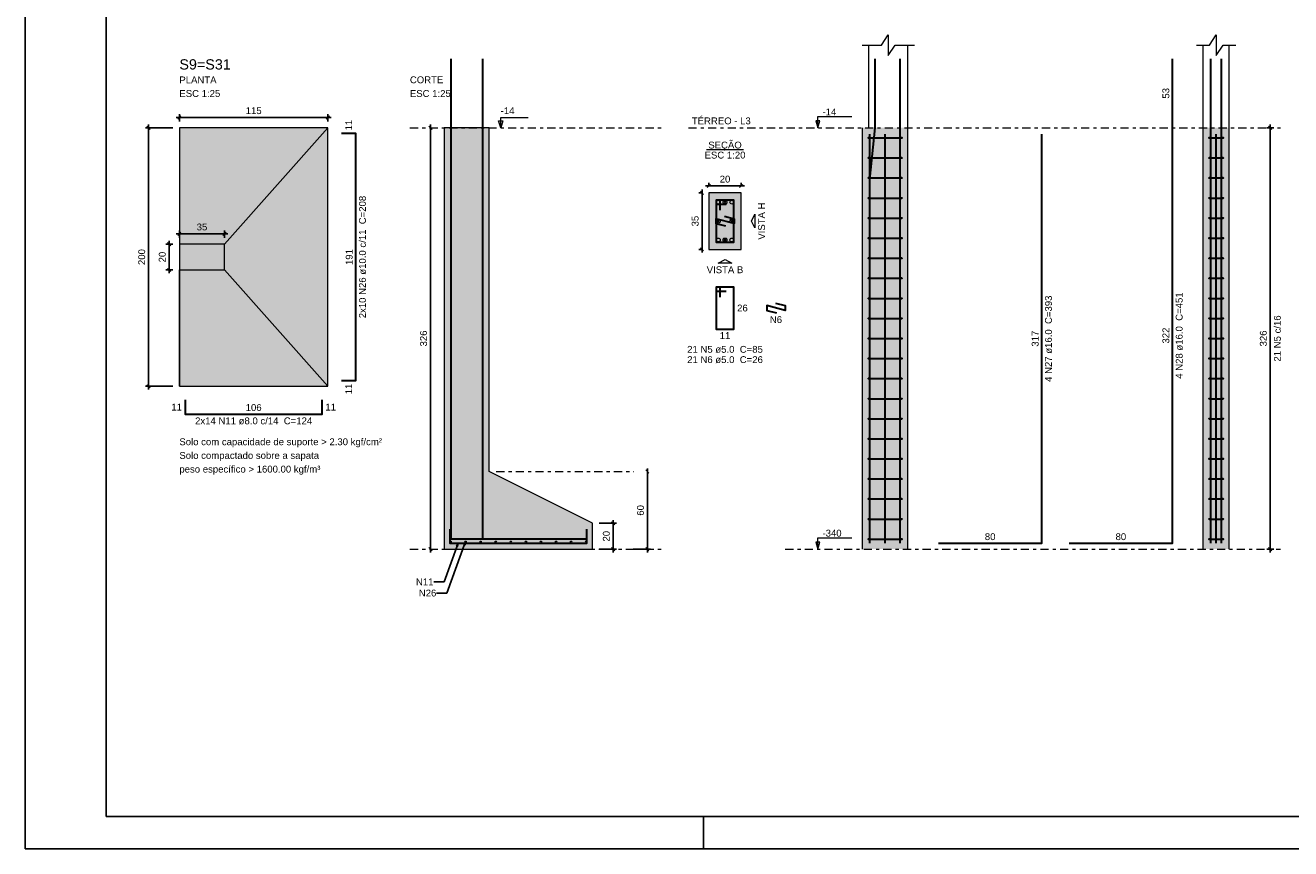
# Model space of a CAD drawing. Header units: millimetres. Extents: x 0 to 119, y 0 to 84.
# Tile 1 of 12: x 0 to 39, y 0 to 25. Entities that reach past the tile are written whole.
import ezdxf

# ---------------------------------------------------------------- set-up
doc = ezdxf.new("R2010")
doc.units = ezdxf.units.MM
doc.header["$MEASUREMENT"] = 0
doc.linetypes.add('DASHDOT', pattern=[2.54, 1.27, -0.635, 0, -0.635])
doc.linetypes.add('NULL', pattern=[0])
doc.layers.get('0').update_dxf_attribs({"lineweight": 18})
for name, color, linetype, lineweight in [('Descrição da armadura', 7, 'Continuous', 0), ('DT-Armadura', 2, 'Continuous', 30), ('DT-Barras na forma', 2, 'Continuous', 30), ('DT-Barras no corte', 5, 'Continuous', 5), ('DT-Barras rebatidas', 2, 'Continuous', 30), ('DT-Cotas', 9, 'Continuous', 5), ('DT-Estribos na forma', 2, 'Continuous', 30), ('DT-Forma', 5, 'Continuous', 5), ('DT-Hachura sapatas em corte', 43, 'Continuous', 5), ('DT-Hachura sapatas em planta', 43, 'Continuous', 5), ('DT-Hachura seção pilares', 254, 'Continuous', 5), ('DT-Hachura vista pilares', 254, 'Continuous', 5), ('DT-Pontilhado', 9, 'DASHDOT', 5), ('DT-Textos', 7, 'Continuous', 5), ('DT-Título', 3, 'Continuous', 20), ('Textos armaduras', 7, 'Continuous', 0)]:
    doc.layers.add(name, color=color, linetype=linetype, lineweight=lineweight)
doc.layers.add('SEDUC_MARF', color=1, linetype='Continuous')
doc.layers.add('SEDUC_MARGG', color=7, linetype='Continuous')
doc.styles.add('Arial', font='txt')
doc.dimstyles.get("Standard").update_dxf_attribs({"dimtxt": 0.18, "dimasz": 0.18, "dimexe": 0.18, "dimexo": 0.0625, "dimgap": 0.09, "dimtad": 0, "dimtih": 1, "dimtoh": 1, "dimdec": 4, "dimzin": 0, "dimdsep": 46, "dimtxsty": 'Standard', "dimcen": 0.09, "dimadec": 0, "dimazin": 0, "dimtfac": 1, "dimtdec": 4, "dimtofl": 0, "dimtmove": 0, "dimatfit": 3, "dimfxl": 1, "dimtolj": 1, "dimtzin": 0, "dimarcsym": 0})
doc.dimstyles.new('UM_20.000000', dxfattribs={"dimtxt": 0.18, "dimasz": 0.1, "dimexe": 0.1, "dimexo": 0.2, "dimgap": 0, "dimtad": 1, "dimtih": 1, "dimtoh": 1, "dimdec": 1, "dimlfac": 20, "dimzin": 0, "dimdsep": 46, "dimtxsty": 'Standard', "dimcen": 0.09, "dimdle": 0.1, "dimadec": 1, "dimazin": 2, "dimtfac": 1, "dimtdec": 4, "dimtofl": 0, "dimtmove": 0, "dimatfit": 3, "dimfxl": 1, "dimtolj": 1, "dimarcsym": 0})
doc.dimstyles.new('UM_25.000000', dxfattribs={"dimtxt": 0.18, "dimasz": 0.1, "dimexe": 0.1, "dimexo": 0.2, "dimgap": 0, "dimtad": 1, "dimtih": 1, "dimtoh": 1, "dimdec": 1, "dimlfac": 25, "dimzin": 0, "dimdsep": 46, "dimtxsty": 'Standard', "dimcen": 0.09, "dimdle": 0.1, "dimadec": 1, "dimazin": 2, "dimtfac": 1, "dimtdec": 4, "dimtofl": 0, "dimtmove": 0, "dimatfit": 3, "dimfxl": 1, "dimtolj": 1, "dimarcsym": 0})

# ---------------------------------------------------------------- blocks, each defined once
blk = doc.blocks.new('_Oblique')
at = {"color": 0, "linetype": 'ByBlock', "lineweight": -2}
blk.add_line((-0.5, -0.5), (0.5, 0.5), dxfattribs=at)
blk = doc.blocks.new('*D88')
at = {"layer": 'Defpoints', "color": 0}
for p in [(21.166567, 20.298611), (20.954767, 18.548611), (21.166567, 18.548611)]:
    blk.add_point(p, dxfattribs=at)
at = {"layer": 'DT-Cotas', "color": 0, "lineweight": -2}
for p, q in [((20.954767, 20.398611), (20.954767, 18.448611)), ((20.966567, 20.298611), (20.854767, 20.298611)), ((20.966567, 18.548611), (20.854767, 18.548611))]:
    blk.add_line(p, q, dxfattribs=at)
at = {"layer": 'DT-Cotas', "color": 0, "lineweight": -2, "xscale": 0.1, "yscale": 0.1, "zscale": 0.1}
for p, rotation in [((20.954767, 20.298611), 90), ((20.954767, 18.548611), 270)]:
    blk.add_blockref('_Oblique', p, dxfattribs=dict(at, rotation=rotation))
at = {"layer": 'DT-Cotas', "color": 7, "insert": (20.742967, 19.423611), "char_height": 0.2118, "attachment_point": 5, "rotation": 90, "style": 'Arial'}
blk.add_mtext('\\A1;35', dxfattribs=at)
blk = doc.blocks.new('*D89')
at = {"layer": 'Defpoints', "color": 0}
for p in [(22.166567, 20.510411), (21.166567, 20.298611), (22.166567, 20.298611)]:
    blk.add_point(p, dxfattribs=at)
at = {"layer": 'DT-Cotas', "color": 0, "lineweight": -2}
for p, q in [((21.066567, 20.510411), (22.266567, 20.510411)), ((21.166567, 20.498611), (21.166567, 20.610411)), ((22.166567, 20.498611), (22.166567, 20.610411))]:
    blk.add_line(p, q, dxfattribs=at)
at = {"layer": 'DT-Cotas', "color": 0, "lineweight": -2, "xscale": 0.1, "yscale": 0.1, "zscale": 0.1, "rotation": 180}
blk.add_blockref('_Oblique', (21.166567, 20.510411), dxfattribs=at)
at = {"layer": 'DT-Cotas', "color": 0, "lineweight": -2, "xscale": 0.1, "yscale": 0.1, "zscale": 0.1}
blk.add_blockref('_Oblique', (22.166567, 20.510411), dxfattribs=at)
at = {"layer": 'DT-Cotas', "color": 7, "insert": (21.666567, 20.722211), "char_height": 0.2118, "attachment_point": 5, "rotation": 0.0057296, "style": 'Arial'}
blk.add_mtext('\\A1;20', dxfattribs=at)
blk = doc.blocks.new('*D90')
at = {"layer": 'Defpoints', "color": 0}
for p in [(38.547778, 22.310711), (38.865478, 22.310711), (38.865478, 9.270711)]:
    blk.add_point(p, dxfattribs=at)
at = {"layer": 'DT-Cotas', "color": 0, "lineweight": -2}
for p, q in [((38.547778, 9.170711), (38.547778, 22.410711)), ((38.665478, 22.310711), (38.447778, 22.310711)), ((38.665478, 9.270711), (38.447778, 9.270711))]:
    blk.add_line(p, q, dxfattribs=at)
at = {"layer": 'DT-Cotas', "color": 0, "lineweight": -2, "xscale": 0.1, "yscale": 0.1, "zscale": 0.1}
for p, rotation in [((38.547778, 22.310711), 90), ((38.547778, 9.270711), 270)]:
    blk.add_blockref('_Oblique', p, dxfattribs=dict(at, rotation=rotation))
at = {"layer": 'DT-Cotas', "color": 7, "insert": (38.335978, 15.790711), "char_height": 0.2118, "attachment_point": 5, "rotation": 90, "style": 'Arial'}
blk.add_mtext('\\A1;326', dxfattribs=at)
blk = doc.blocks.new('*D91')
at = {"layer": 'Defpoints', "color": 0}
for p in [(38.547778, 22.310711), (38.865478, 22.310711), (38.865478, 9.270711)]:
    blk.add_point(p, dxfattribs=at)
at = {"layer": 'DT-Cotas', "color": 0, "lineweight": -2}
for p, q in [((38.547778, 9.170711), (38.547778, 22.410711)), ((38.665478, 22.310711), (38.447778, 22.310711)), ((38.665478, 9.270711), (38.447778, 9.270711))]:
    blk.add_line(p, q, dxfattribs=at)
at = {"layer": 'DT-Cotas', "color": 0, "lineweight": -2, "xscale": 0.1, "yscale": 0.1, "zscale": 0.1}
for p, rotation in [((38.547778, 22.310711), 90), ((38.547778, 9.270711), 270)]:
    blk.add_blockref('_Oblique', p, dxfattribs=dict(at, rotation=rotation))
blk = doc.blocks.new('*D95')
at = {"layer": 'Defpoints', "color": 0}
for p in [(4.7708, 22.310711), (3.8177, 14.310711), (4.7708, 14.310711)]:
    blk.add_point(p, dxfattribs=at)
at = {"layer": 'DT-Cotas', "color": 0, "lineweight": -2}
for p, q in [((3.8177, 22.410711), (3.8177, 14.210711)), ((4.5708, 22.310711), (3.7177, 22.310711)), ((4.5708, 14.310711), (3.7177, 14.310711))]:
    blk.add_line(p, q, dxfattribs=at)
at = {"layer": 'DT-Cotas', "color": 0, "lineweight": -2, "xscale": 0.1, "yscale": 0.1, "zscale": 0.1}
for p, rotation in [((3.8177, 22.310711), 90), ((3.8177, 14.310711), 270)]:
    blk.add_blockref('_Oblique', p, dxfattribs=dict(at, rotation=rotation))
at = {"layer": 'DT-Cotas', "color": 7, "insert": (3.6059, 18.310711), "char_height": 0.2118, "attachment_point": 5, "rotation": 90, "style": 'Arial'}
blk.add_mtext('\\A1;200', dxfattribs=at)
blk = doc.blocks.new('*D96')
at = {"layer": 'Defpoints', "color": 0}
for p in [(9.3708, 22.628411), (4.7708, 22.310711), (9.3708, 22.310711)]:
    blk.add_point(p, dxfattribs=at)
at = {"layer": 'DT-Cotas', "color": 0, "lineweight": -2}
for p, q in [((4.7708, 22.510711), (4.7708, 22.728411)), ((9.3708, 22.510711), (9.3708, 22.728411)), ((4.6708, 22.628411), (9.4708, 22.628411))]:
    blk.add_line(p, q, dxfattribs=at)
at = {"layer": 'DT-Cotas', "color": 0, "lineweight": -2, "xscale": 0.1, "yscale": 0.1, "zscale": 0.1, "rotation": 180}
blk.add_blockref('_Oblique', (4.7708, 22.628411), dxfattribs=at)
at = {"layer": 'DT-Cotas', "color": 0, "lineweight": -2, "xscale": 0.1, "yscale": 0.1, "zscale": 0.1}
blk.add_blockref('_Oblique', (9.3708, 22.628411), dxfattribs=at)
at = {"layer": 'DT-Cotas', "color": 7, "insert": (7.0708, 22.840211), "char_height": 0.2118, "attachment_point": 5, "style": 'Arial'}
blk.add_mtext('\\A1;115', dxfattribs=at)
blk = doc.blocks.new('*D97')
at = {"layer": 'Defpoints', "color": 0}
for p in [(4.7708, 18.710711), (4.4531, 17.910711), (4.7708, 17.910711)]:
    blk.add_point(p, dxfattribs=at)
at = {"layer": 'DT-Cotas', "color": 0, "lineweight": -2}
for p, q in [((4.4531, 18.810711), (4.4531, 17.810711)), ((4.5708, 18.710711), (4.3531, 18.710711)), ((4.5708, 17.910711), (4.3531, 17.910711))]:
    blk.add_line(p, q, dxfattribs=at)
at = {"layer": 'DT-Cotas', "color": 0, "lineweight": -2, "xscale": 0.1, "yscale": 0.1, "zscale": 0.1}
for p, rotation in [((4.4531, 18.710711), 90), ((4.4531, 17.910711), 270)]:
    blk.add_blockref('_Oblique', p, dxfattribs=dict(at, rotation=rotation))
at = {"layer": 'DT-Cotas', "color": 7, "insert": (4.2413, 18.310711), "char_height": 0.2118, "attachment_point": 5, "rotation": 90, "style": 'Arial'}
blk.add_mtext('\\A1;20', dxfattribs=at)
blk = doc.blocks.new('*D98')
at = {"layer": 'Defpoints', "color": 0}
for p in [(6.1708, 19.028411), (4.7708, 18.710711), (6.1708, 18.710711)]:
    blk.add_point(p, dxfattribs=at)
at = {"layer": 'DT-Cotas', "color": 0, "lineweight": -2}
for p, q in [((4.6708, 19.028411), (6.2708, 19.028411)), ((4.7708, 18.910711), (4.7708, 19.128411)), ((6.1708, 18.910711), (6.1708, 19.128411))]:
    blk.add_line(p, q, dxfattribs=at)
at = {"layer": 'DT-Cotas', "color": 0, "lineweight": -2, "xscale": 0.1, "yscale": 0.1, "zscale": 0.1, "rotation": 180}
blk.add_blockref('_Oblique', (4.7708, 19.028411), dxfattribs=at)
at = {"layer": 'DT-Cotas', "color": 0, "lineweight": -2, "xscale": 0.1, "yscale": 0.1, "zscale": 0.1}
blk.add_blockref('_Oblique', (6.1708, 19.028411), dxfattribs=at)
at = {"layer": 'DT-Cotas', "color": 7, "insert": (5.4708, 19.240211), "char_height": 0.2118, "attachment_point": 5, "style": 'Arial'}
blk.add_mtext('\\A1;35', dxfattribs=at)
blk = doc.blocks.new('*D99')
at = {"layer": 'Defpoints', "color": 0}
for p in [(12.54408, 22.310711), (12.54408, 9.270711), (12.54408, 9.270711)]:
    blk.add_point(p, dxfattribs=at)
at = {"layer": 'DT-Cotas', "color": 0, "lineweight": -2}
blk.add_line((12.54408, 22.410711), (12.54408, 9.170711), dxfattribs=at)
at = {"layer": 'DT-Cotas', "color": 0, "lineweight": -2, "xscale": 0.1, "yscale": 0.1, "zscale": 0.1}
for p, rotation in [((12.54408, 22.310711), 90), ((12.54408, 9.270711), 270)]:
    blk.add_blockref('_Oblique', p, dxfattribs=dict(at, rotation=rotation))
at = {"layer": 'DT-Cotas', "color": 7, "insert": (12.33228, 15.790711), "char_height": 0.2118, "attachment_point": 5, "rotation": 90, "style": 'Arial'}
blk.add_mtext('\\A1;326', dxfattribs=at)
blk = doc.blocks.new('*D100')
at = {"layer": 'Defpoints', "color": 0}
for p in [(17.56768, 10.070711), (17.56768, 9.270711), (18.20308, 9.270711)]:
    blk.add_point(p, dxfattribs=at)
at = {"layer": 'DT-Cotas', "color": 0, "lineweight": -2}
for p, q in [((17.76768, 10.070711), (18.30308, 10.070711)), ((18.20308, 10.170711), (18.20308, 9.170711)), ((17.76768, 9.270711), (18.30308, 9.270711))]:
    blk.add_line(p, q, dxfattribs=at)
at = {"layer": 'DT-Cotas', "color": 0, "lineweight": -2, "xscale": 0.1, "yscale": 0.1, "zscale": 0.1}
for p, rotation in [((18.20308, 10.070711), 90), ((18.20308, 9.270711), 270)]:
    blk.add_blockref('_Oblique', p, dxfattribs=dict(at, rotation=rotation))
at = {"layer": 'DT-Cotas', "color": 7, "insert": (17.99128, 9.670711), "char_height": 0.2118, "attachment_point": 5, "rotation": 90, "style": 'Arial'}
blk.add_mtext('\\A1;20', dxfattribs=at)
blk = doc.blocks.new('*D101')
at = {"layer": 'Defpoints', "color": 0}
for p in [(19.26208, 11.670711), (18.62668, 9.270711), (19.26208, 9.270711)]:
    blk.add_point(p, dxfattribs=at)
at = {"layer": 'DT-Cotas', "color": 0, "lineweight": -2}
for p, q in [((19.26208, 11.770711), (19.26208, 9.170711)), ((18.82668, 9.270711), (19.36208, 9.270711))]:
    blk.add_line(p, q, dxfattribs=at)
at = {"layer": 'DT-Cotas', "color": 0, "lineweight": -2, "xscale": 0.1, "yscale": 0.1, "zscale": 0.1}
for p, rotation in [((19.26208, 11.670711), 90.0000000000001), ((19.26208, 9.270711), 270.0000000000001)]:
    blk.add_blockref('_Oblique', p, dxfattribs=dict(at, rotation=rotation))
at = {"layer": 'DT-Cotas', "color": 7, "insert": (19.05028, 10.470711), "char_height": 0.2118, "attachment_point": 5, "rotation": 90, "style": 'Arial'}
blk.add_mtext('\\A1;60', dxfattribs=at)

msp = doc.modelspace()

# ---------------------------------------------------------------- hatches: boundary and pattern name
at = {"layer": 'DT-Hachura sapatas em corte', "linetype": 'Continuous'}
msp.add_hatch(color=43, dxfattribs=at).paths.add_polyline_path([(12.9677, 11.6707), (12.9677, 11.6707), (12.9677, 10.0707), (12.9677, 9.2707), (17.5677, 9.2707), (17.5677, 10.0707), (14.3677, 11.6707), (14.3677, 11.6707), (14.3677, 22.3107), (12.9677, 22.3107), (12.9677, 11.6707)])
at = {"layer": 'DT-Hachura sapatas em planta', "linetype": 'Continuous'}
msp.add_hatch(color=43, dxfattribs=at).paths.add_polyline_path([(4.7708, 14.3107), (9.3708, 14.3107), (9.3708, 22.3107), (4.7708, 22.3107), (4.7708, 14.3107)])
at = {"layer": 'DT-Hachura seção pilares', "linetype": 'Continuous'}
msp.add_hatch(color=254, dxfattribs=at).paths.add_polyline_path([(21.1666, 18.5486), (21.1666, 18.5486), (22.1666, 18.5486), (22.1666, 20.2986), (21.1666, 20.2986), (21.1666, 18.5486)])
at = {"layer": 'DT-Hachura vista pilares', "linetype": 'Continuous'}
for points in [[(25.9236, 9.2707), (25.9236, 22.3107), (27.3236, 22.3107), (27.3236, 9.2707), (25.9236, 9.2707)], [(36.477, 9.2707), (36.477, 22.3107), (37.277, 22.3107), (37.277, 9.2707), (36.477, 9.2707)]]:
    msp.add_hatch(color=254, dxfattribs=at).paths.add_polyline_path(points)

# ---------------------------------------------------------------- linework, layer by layer
at = {"layer": 'DT-Armadura'}
for points in [[(13.1777, 24.4456), (13.1777, 9.5857), (16.3777, 9.5857)], [(14.1577, 24.4456), (14.1577, 9.5857), (17.3577, 9.5857)], [(9.7944, 14.4907), (10.2344, 14.4907), (10.2344, 22.1307), (9.7944, 22.1307)], [(4.9508, 13.8871), (4.9508, 13.4471), (9.1908, 13.4471), (9.1908, 13.8871)], [(13.1477, 9.8907), (13.1477, 9.4507), (17.3877, 9.4507), (17.3877, 9.8907)]]:
    msp.add_lwpolyline(points, dxfattribs=at)
at = {"layer": 'DT-Barras na forma'}
for points in [[(26.1556, 9.4507), (26.1556, 20.7107), (26.3156, 22.3107), (26.3156, 24.4456)], [(27.0916, 9.4507), (27.0916, 22.3107), (27.0916, 24.4456)], [(36.709, 9.4507), (36.709, 20.7107), (36.709, 22.3107), (36.709, 24.4456)], [(37.045, 9.4507), (37.045, 20.7107), (37.045, 22.3107), (37.045, 24.4456)], [(26.1556, 9.4507), (26.1556, 22.1147)], [(26.6236, 9.4507), (26.6236, 22.1147)], [(36.877, 9.4507), (36.877, 22.1147)], [(21.5166, 19.7611), (21.5166, 20.0736), (21.3916, 20.0736), (21.3916, 18.7736), (21.9416, 18.7736), (21.9416, 20.0736), (21.3916, 20.0736), (21.3916, 19.9486), (21.7041, 19.9486)], [(21.6488, 19.5742), (21.9516, 19.4966), (21.9516, 19.3506), (21.3816, 19.4966), (21.3816, 19.3506), (21.6843, 19.2731)]]:
    msp.add_lwpolyline(points, dxfattribs=at)
at = {"layer": 'DT-Barras no corte'}
for p, q in [((21.6066, 19.9486), (21.7266, 20.0686)), ((21.6066, 20.0686), (21.7266, 19.9486)), ((21.3966, 19.3636), (21.5166, 19.4836)), ((21.3966, 19.4836), (21.5166, 19.3636)), ((21.8166, 19.3636), (21.9366, 19.4836)), ((21.8166, 19.4836), (21.9366, 19.3636)), ((21.6066, 18.7786), (21.7266, 18.8986)), ((21.6066, 18.8986), (21.7266, 18.7786))]:
    msp.add_line(p, q, dxfattribs=at)
for centre, radius in [((21.4566, 20.0086), 0.06), ((21.6666, 20.0086), 0.06), ((21.8766, 20.0086), 0.06), ((21.4566, 19.4236), 0.06), ((21.8766, 19.4236), 0.06), ((21.4566, 18.8386), 0.06), ((21.6666, 18.8386), 0.06), ((21.8766, 18.8386), 0.06), ((13.1677, 9.5027), 0.02), ((13.6343, 9.5027), 0.02), ((14.101, 9.5027), 0.02), ((14.5677, 9.5027), 0.02), ((15.0343, 9.5027), 0.02), ((15.501, 9.5027), 0.02), ((15.9677, 9.5027), 0.02), ((16.4343, 9.5027), 0.02), ((16.901, 9.5027), 0.02), ((17.3677, 9.5027), 0.02)]:
    msp.add_circle(centre, radius, dxfattribs=at)
at = {"layer": 'DT-Barras rebatidas'}
for points in [[(32.3239, 9.4507), (35.5239, 9.4507), (35.5239, 22.3107), (35.5239, 24.4456)], [(28.2767, 9.4507), (31.4767, 9.4507), (31.4767, 22.1147)], [(21.5166, 17.0712), (21.5166, 17.3837), (21.3916, 17.3837), (21.3916, 16.0837), (21.9416, 16.0837), (21.9416, 17.3837), (21.3916, 17.3837), (21.3916, 17.2587), (21.7041, 17.2587)], [(23.2264, 16.8843), (23.5291, 16.8067), (23.5291, 16.6607), (22.9591, 16.8067), (22.9591, 16.6607), (23.2618, 16.5832)]]:
    msp.add_lwpolyline(points, dxfattribs=at)
at = {"layer": 'DT-Estribos na forma'}
for p, q in [((26.1136, 22.0002), (27.1336, 22.0002)), ((36.667, 22.0002), (37.087, 22.0002)), ((26.1136, 21.3793), (27.1336, 21.3793)), ((36.667, 21.3793), (37.087, 21.3793)), ((26.1136, 20.7583), (27.1336, 20.7583)), ((36.667, 20.7583), (37.087, 20.7583)), ((26.1136, 20.1374), (27.1336, 20.1374)), ((36.667, 20.1374), (37.087, 20.1374)), ((26.1136, 19.5164), (27.1336, 19.5164)), ((36.667, 19.5164), (37.087, 19.5164)), ((26.1136, 18.8955), (27.1336, 18.8955)), ((36.667, 18.8955), (37.087, 18.8955)), ((26.1136, 18.2745), (27.1336, 18.2745)), ((36.667, 18.2745), (37.087, 18.2745)), ((26.1136, 17.6536), (27.1336, 17.6536)), ((36.667, 17.6536), (37.087, 17.6536)), ((26.1136, 17.0326), (27.1336, 17.0326)), ((36.667, 17.0326), (37.087, 17.0326)), ((26.1136, 16.4117), (27.1336, 16.4117)), ((36.667, 16.4117), (37.087, 16.4117)), ((26.1136, 15.7907), (27.1336, 15.7907)), ((36.667, 15.7907), (37.087, 15.7907)), ((26.1136, 15.1698), (27.1336, 15.1698)), ((36.667, 15.1698), (37.087, 15.1698)), ((26.1136, 14.5488), (27.1336, 14.5488)), ((36.667, 14.5488), (37.087, 14.5488)), ((26.1136, 13.9279), (27.1336, 13.9279)), ((36.667, 13.9279), (37.087, 13.9279)), ((26.1136, 13.3069), (27.1336, 13.3069)), ((36.667, 13.3069), (37.087, 13.3069)), ((26.1136, 12.6859), (27.1336, 12.6859)), ((36.667, 12.6859), (37.087, 12.6859)), ((26.1136, 12.065), (27.1336, 12.065)), ((36.667, 12.065), (37.087, 12.065)), ((26.1136, 11.444), (27.1336, 11.444)), ((36.667, 11.444), (37.087, 11.444)), ((26.1136, 10.8231), (27.1336, 10.8231)), ((36.667, 10.8231), (37.087, 10.8231)), ((26.1136, 10.2021), (27.1336, 10.2021)), ((36.667, 10.2021), (37.087, 10.2021)), ((26.1136, 9.5812), (27.1336, 9.5812)), ((36.667, 9.5812), (37.087, 9.5812))]:
    msp.add_line(p, q, dxfattribs=at)
for centre in [(26.1136, 22.0002), (27.1336, 22.0002), (36.667, 22.0002), (37.087, 22.0002), (26.1136, 21.3793), (27.1336, 21.3793), (36.667, 21.3793), (37.087, 21.3793), (26.1136, 20.7583), (27.1336, 20.7583), (36.667, 20.7583), (37.087, 20.7583), (26.1136, 20.1374), (27.1336, 20.1374), (36.667, 20.1374), (37.087, 20.1374), (26.1136, 19.5164), (27.1336, 19.5164), (36.667, 19.5164), (37.087, 19.5164), (26.1136, 18.8955), (27.1336, 18.8955), (36.667, 18.8955), (37.087, 18.8955), (26.1136, 18.2745), (27.1336, 18.2745), (36.667, 18.2745), (37.087, 18.2745), (26.1136, 17.6536), (27.1336, 17.6536), (36.667, 17.6536), (37.087, 17.6536), (26.1136, 17.0326), (27.1336, 17.0326), (36.667, 17.0326), (37.087, 17.0326), (26.1136, 16.4117), (27.1336, 16.4117), (36.667, 16.4117), (37.087, 16.4117), (26.1136, 15.7907), (27.1336, 15.7907), (36.667, 15.7907), (37.087, 15.7907), (26.1136, 15.1698), (27.1336, 15.1698), (36.667, 15.1698), (37.087, 15.1698), (26.1136, 14.5488), (27.1336, 14.5488), (36.667, 14.5488), (37.087, 14.5488), (26.1136, 13.9279), (27.1336, 13.9279), (36.667, 13.9279), (37.087, 13.9279), (26.1136, 13.3069), (27.1336, 13.3069), (36.667, 13.3069), (37.087, 13.3069), (26.1136, 12.6859), (27.1336, 12.6859), (36.667, 12.6859), (37.087, 12.6859), (26.1136, 12.065), (27.1336, 12.065), (36.667, 12.065), (37.087, 12.065), (26.1136, 11.444), (27.1336, 11.444), (36.667, 11.444), (37.087, 11.444), (26.1136, 10.8231), (27.1336, 10.8231), (36.667, 10.8231), (37.087, 10.8231), (26.1136, 10.2021), (27.1336, 10.2021), (36.667, 10.2021), (37.087, 10.2021), (26.1136, 9.5812), (27.1336, 9.5812), (36.667, 9.5812), (37.087, 9.5812)]:
    msp.add_circle(centre, 0.01, dxfattribs=at)
at = {"layer": 'DT-Forma'}
for p, q in [((26.1236, 22.3107), (26.1236, 24.8692)), ((27.3236, 22.3107), (27.3236, 24.8692)), ((36.477, 22.3107), (36.477, 24.8692)), ((37.277, 22.3107), (37.277, 24.8692)), ((4.7708, 22.3107), (4.7708, 18.7107)), ((9.3708, 22.3107), (6.1708, 18.7107)), ((25.9236, 9.2707), (25.9236, 22.3107)), ((27.3236, 9.2707), (27.3236, 22.3107)), ((36.477, 9.2707), (36.477, 22.3107)), ((37.277, 9.2707), (37.277, 22.3107)), ((4.7708, 14.3107), (4.7708, 17.9107)), ((4.7708, 14.3107), (4.7708, 17.9107)), ((9.3708, 14.3107), (6.1708, 17.9107))]:
    msp.add_line(p, q, dxfattribs=at)
for points in [[(25.9118, 24.8692), (26.5118, 24.8692), (26.7236, 25.1869), (26.7236, 24.5515), (26.9354, 24.8692), (27.5354, 24.8692)], [(36.2652, 24.8692), (36.6652, 24.8692), (36.877, 25.1869), (36.877, 24.5515), (37.0888, 24.8692), (37.4888, 24.8692)]]:
    msp.add_lwpolyline(points, dxfattribs=at)
for points in [[(4.7708, 14.3107), (9.3708, 14.3107), (9.3708, 22.3107), (4.7708, 22.3107), (4.7708, 14.3107)], [(12.9677, 11.6707), (12.9677, 11.6707), (12.9677, 10.0707), (12.9677, 9.2707), (17.5677, 9.2707), (17.5677, 10.0707), (14.3677, 11.6707), (14.3677, 11.6707), (14.3677, 22.3107), (12.9677, 22.3107), (12.9677, 11.6707)], [(21.1666, 18.5486), (22.1666, 18.5486), (22.1666, 20.2986), (21.1666, 20.2986), (21.1666, 18.5486)], [(4.7708, 17.9107), (6.1708, 17.9107), (6.1708, 18.7107), (4.7708, 18.7107), (4.7708, 17.9107)]]:
    msp.add_lwpolyline(points, close=True, dxfattribs=at)
at = {"layer": 'DT-Pontilhado', "ltscale": 0.2}
for p, q in [((11.9087, 22.3107), (19.6857, 22.3107)), ((20.5329, 22.3107), (38.8655, 22.3107)), ((14.5795, 11.6707), (18.8385, 11.6707)), ((11.9087, 9.2707), (19.6857, 9.2707)), ((23.5291, 9.2707), (38.8655, 9.2707))]:
    msp.add_line(p, q, dxfattribs=at)
at = {"layer": 'DT-Textos'}
msp.add_line((21.0944, 21.6435), (22.2388, 21.6435), dxfattribs=at)
for points in [[(14.7913, 22.5225), (14.7207, 22.3107), (14.6501, 22.5225), (14.7913, 22.5225)], [(22.5902, 19.4236), (22.5902, 19.2118), (22.4843, 19.4236), (22.5902, 19.6354), (22.5902, 19.4236)], [(21.6666, 18.125), (21.4548, 18.125), (21.6666, 18.2309), (21.8784, 18.125), (21.6666, 18.125)]]:
    msp.add_lwpolyline(points, close=True, dxfattribs=at)
for points in [[(14.7207, 22.3107), (14.7207, 22.6284), (15.5679, 22.6284)], [(24.5441, 22.3107), (24.6076, 22.5225), (24.4805, 22.5225), (24.5441, 22.3107), (24.5441, 22.6607), (25.5941, 22.6607)], [(24.5441, 9.2707), (24.6076, 9.4825), (24.4805, 9.4825), (24.5441, 9.2707), (24.5441, 9.6207), (25.5941, 9.6207)]]:
    msp.add_lwpolyline(points, dxfattribs=at)
at = {"layer": 'SEDUC_MARF'}
msp.add_line((21.0015, 1), (21.0015, 0), dxfattribs=at)
msp.add_lwpolyline([(118.9, 84.1), (0, 84.1), (0, 0), (118.9, 0)], close=True, dxfattribs=at)
at = {"layer": 'SEDUC_MARGG'}
msp.add_lwpolyline([(2.5, 1), (117.9, 1), (117.9, 83.1), (2.5, 83.1), (2.5, 1)], dxfattribs=at)

# ---------------------------------------------------------------- texts
at = {"layer": 'Descrição da armadura', "linetype": 'NULL', "char_height": 0.2118, "attachment_point": 8, "rotation": 90.00021, "line_spacing_factor": 0.9, "style": 'Arial'}
for s, insert, width in [('2x10 N26 ø10.0 c/11  C=208', (10.5521, 18.3109), 7.4321), ('4 N27 ø16.0  C=393', (31.7941, 15.7829), 5.239541), ('4 N28 ø16.0  C=451', (35.8411, 15.8809), 5.239541), ('21 N5 c/16', (38.8795, 15.7907), 2.845127)]:
    msp.add_mtext(s, dxfattribs=dict(at, insert=insert, width=width))
at = {"layer": 'Descrição da armadura', "linetype": 'NULL', "char_height": 0.2118, "line_spacing_factor": 0.9, "style": 'Arial'}
for s, insert, width, attachment_point in [('N6', (23.244, 16.2658), 0.741426, 8), ('21 N5 ø5.0  C=85', (21.667, 15.3428), 4.594404, 8), ('21 N6 ø5.0  C=26', (21.667, 15.0248), 4.634404, 8), ('2x14 N11 ø8.0 c/14  C=124', (7.071, 13.1298), 7.109531, 8), ('N11', (12.6387, 8.2565), 1.103994, 6), ('N26', (12.7271, 7.9105), 1.103994, 6)]:
    msp.add_mtext(s, dxfattribs=dict(at, insert=insert, width=width, attachment_point=attachment_point))
at = {"layer": 'DT-Textos', "linetype": 'NULL', "char_height": 0.2118, "line_spacing_factor": 0.798, "style": 'Arial'}
for s, insert, width, attachment_point in [('PLANTA', (4.771, 23.6878), 2.256279, 7), ('CORTE', (11.909, 23.6878), 2.03, 7), ('ESC 1:25', (4.771, 23.2638), 2.482559, 7), ('ESC 1:25', (11.909, 23.2638), 2.482559, 7), ('-14', (14.721, 22.7348), 0.838281, 7), ('TÉRREO - L3', (20.639, 22.4168), 3.577422, 7), ('-14', (24.684, 22.6958), 0.838281, 7), ('SEÇÃO', (21.667, 21.6059), 2.030566, 8), ('ESC 1:20', (21.667, 21.3578), 2.482559, 8), ('VISTA B', (21.667, 17.8078), 2.223994, 8), ('Solo com capacidade de suporte > 2.30 kgf/cm²', (4.771, 12.4239), 12.299795, 7), ('Solo compactado sobre a sapata', (4.771, 12.0009), 8.479951, 7), ('peso específico > 1600.00 kgf/m³', (4.771, 11.5769), 8.560098, 7), ('-340', (24.684, 9.6558), 1.16085, 7)]:
    msp.add_mtext(s, dxfattribs=dict(at, insert=insert, width=width, attachment_point=attachment_point))
at = {"layer": 'DT-Textos', "linetype": 'NULL', "insert": (22.9081, 19.4239), "char_height": 0.2118, "width": 2.255996, "attachment_point": 8, "rotation": 90.00021, "line_spacing_factor": 0.798, "style": 'Arial'}
msp.add_mtext('VISTA H', dxfattribs=at)
at = {"layer": 'DT-Título', "linetype": 'NULL', "insert": (4.771, 24.1107), "char_height": 0.3177, "width": 3.156055, "attachment_point": 7, "line_spacing_factor": 0.798, "style": 'Arial'}
msp.add_mtext('S9=S31', dxfattribs=at)
at = {"layer": 'Textos armaduras', "linetype": 'NULL', "char_height": 0.2118, "rotation": 90.00021, "line_spacing_factor": 0.9, "style": 'Arial'}
for s, insert, width, attachment_point in [('53', (35.4266, 23.3781), 1.045137, 8), ('11', (10.1203, 22.2307), 1.045137, 7), ('191', (10.1371, 18.3107), 1.367705, 8), ('322', (35.4266, 15.8807), 1.367705, 8), ('317', (31.3794, 15.7827), 1.367705, 8), ('11', (9.9085, 14.3907), 1.045137, 3)]:
    msp.add_mtext(s, dxfattribs=dict(at, insert=insert, width=width, attachment_point=attachment_point))
at = {"layer": 'Textos armaduras', "linetype": 'NULL', "char_height": 0.2118, "line_spacing_factor": 0.9, "style": 'Arial'}
for s, insert, width, attachment_point in [('26', (22.0416, 16.8396), 1.045137, 1), ('11', (21.6666, 15.9864), 1.045137, 2), ('11', (4.8508, 13.5612), 1.045137, 9), ('106', (7.0708, 13.5444), 1.367705, 8), ('11', (9.2908, 13.773), 1.045137, 1), ('80', (29.8767, 9.548), 1.045137, 8), ('80', (33.9239, 9.548), 1.045137, 8)]:
    msp.add_mtext(s, dxfattribs=dict(at, insert=insert, width=width, attachment_point=attachment_point))

# ---------------------------------------------------------------- dimensions: what is measured, and where the dimension line sits
at = {"layer": 'DT-Cotas'}
for base, p1, p2, picture, middle in [((9.3708, 22.6284), (4.7708, 22.3107), (9.3708, 22.3107), '*D96', (7.0708, 22.8402)), ((6.1708, 19.0284), (4.7708, 18.7107), (6.1708, 18.7107), '*D98', (5.4708, 19.2402))]:
    dim = msp.add_linear_dim(base=base, p1=p1, p2=p2, dimstyle='UM_25.000000', override={"dimtxt": 0.2118, "dimasz": 0.1, "dimexe": 0.1, "dimexo": 0.2, "dimtad": 1, "dimtih": 0, "dimtoh": 0, "dimdec": 1, "dimlfac": 25, "dimzin": 8, "dimtxsty": 'Arial', "dimblk": 'Oblique', "dimblk1": 'Oblique', "dimblk2": 'Oblique', "dimsah": 1, "dimdle": 0.1, "dimse1": 0, "dimse2": 0, "dimclrt": 7, "dimadec": 1, "dimazin": 3, "dimtmove": 2, "dimldrblk": 'Oblique'}, dxfattribs=at)
    dim.commit()
    dim.dimension.update_dxf_attribs({"geometry": picture, "text_midpoint": middle, "dimtype": 160})
for base, p1, p2, dimstyle, override, picture, middle in [((3.8177, 14.3107), (4.7708, 22.3107), (4.7708, 14.3107), 'UM_25.000000', {"dimtxt": 0.2118, "dimasz": 0.1, "dimexe": 0.1, "dimexo": 0.2, "dimtad": 1, "dimtih": 0, "dimtoh": 0, "dimdec": 1, "dimlfac": 25, "dimzin": 8, "dimtxsty": 'Arial', "dimblk": 'Oblique', "dimblk1": 'Oblique', "dimblk2": 'Oblique', "dimsah": 1, "dimdle": 0.1, "dimse1": 0, "dimse2": 0, "dimclrt": 7, "dimadec": 1, "dimazin": 3, "dimtmove": 2, "dimldrblk": 'Oblique'}, '*D95', (3.6059, 18.3107)), ((12.5441, 9.2707), (12.5441, 22.3107), (12.5441, 9.2707), 'UM_25.000000', {"dimtxt": 0.2118, "dimasz": 0.1, "dimexe": 0.1, "dimexo": 0.2, "dimtad": 1, "dimtih": 0, "dimtoh": 0, "dimdec": 1, "dimlfac": 25, "dimzin": 8, "dimtxsty": 'Arial', "dimblk": 'Oblique', "dimblk1": 'Oblique', "dimblk2": 'Oblique', "dimsah": 1, "dimdle": 0.1, "dimse1": 1, "dimse2": 1, "dimclrt": 7, "dimadec": 1, "dimazin": 3, "dimtmove": 2, "dimldrblk": 'Oblique'}, '*D99', (12.3323, 15.7907)), ((38.5478, 22.3107), (38.8655, 9.2707), (38.8655, 22.3107), 'UM_25.000000', {"dimtxt": 0.2118, "dimasz": 0.1, "dimexe": 0.1, "dimexo": 0.2, "dimtad": 1, "dimtih": 0, "dimtoh": 0, "dimdec": 1, "dimlfac": 25, "dimzin": 8, "dimtxsty": 'Arial', "dimblk": 'Oblique', "dimblk1": 'Oblique', "dimblk2": 'Oblique', "dimsah": 1, "dimdle": 0.1, "dimse1": 0, "dimse2": 0, "dimclrt": 7, "dimadec": 1, "dimazin": 3, "dimtmove": 2, "dimldrblk": 'Oblique'}, '*D90', (38.336, 15.7907)), ((20.9548, 18.5486), (21.1666, 20.2986), (21.1666, 18.5486), 'UM_20.000000', {"dimtxt": 0.2118, "dimasz": 0.1, "dimexe": 0.1, "dimexo": 0.2, "dimtad": 1, "dimtih": 0, "dimtoh": 0, "dimdec": 1, "dimlfac": 20, "dimzin": 8, "dimtxsty": 'Arial', "dimblk": 'Oblique', "dimblk1": 'Oblique', "dimblk2": 'Oblique', "dimsah": 1, "dimdle": 0.1, "dimse1": 0, "dimse2": 0, "dimclrt": 7, "dimadec": 1, "dimazin": 3, "dimtmove": 2, "dimldrblk": 'Oblique'}, '*D88', (20.743, 19.4236)), ((4.4531, 17.9107), (4.7708, 18.7107), (4.7708, 17.9107), 'UM_25.000000', {"dimtxt": 0.2118, "dimasz": 0.1, "dimexe": 0.1, "dimexo": 0.2, "dimtad": 1, "dimtih": 0, "dimtoh": 0, "dimdec": 1, "dimlfac": 25, "dimzin": 8, "dimtxsty": 'Arial', "dimblk": 'Oblique', "dimblk1": 'Oblique', "dimblk2": 'Oblique', "dimsah": 1, "dimdle": 0.1, "dimse1": 0, "dimse2": 0, "dimclrt": 7, "dimadec": 1, "dimazin": 3, "dimtmove": 2, "dimldrblk": 'Oblique'}, '*D97', (4.2413, 18.3107)), ((19.2621, 9.2707), (19.2621, 11.6707), (18.6267, 9.2707), 'UM_25.000000', {"dimtxt": 0.2118, "dimasz": 0.1, "dimexe": 0.1, "dimexo": 0.2, "dimtad": 1, "dimtih": 0, "dimtoh": 0, "dimdec": 1, "dimlfac": 25, "dimzin": 8, "dimtxsty": 'Arial', "dimblk": 'Oblique', "dimblk1": 'Oblique', "dimblk2": 'Oblique', "dimsah": 1, "dimdle": 0.1, "dimse1": 1, "dimse2": 0, "dimclrt": 7, "dimadec": 1, "dimazin": 3, "dimtmove": 2, "dimldrblk": 'Oblique'}, '*D101', (19.0503, 10.4707)), ((18.2031, 9.2707), (17.5677, 10.0707), (17.5677, 9.2707), 'UM_25.000000', {"dimtxt": 0.2118, "dimasz": 0.1, "dimexe": 0.1, "dimexo": 0.2, "dimtad": 1, "dimtih": 0, "dimtoh": 0, "dimdec": 1, "dimlfac": 25, "dimzin": 8, "dimtxsty": 'Arial', "dimblk": 'Oblique', "dimblk1": 'Oblique', "dimblk2": 'Oblique', "dimsah": 1, "dimdle": 0.1, "dimse1": 0, "dimse2": 0, "dimclrt": 7, "dimadec": 1, "dimazin": 3, "dimtmove": 2, "dimldrblk": 'Oblique'}, '*D100', (17.9913, 9.6707))]:
    dim = msp.add_linear_dim(base=base, p1=p1, p2=p2, angle=90, dimstyle=dimstyle, override=override, dxfattribs=at)
    dim.commit()
    dim.dimension.update_dxf_attribs({"geometry": picture, "text_midpoint": middle, "dimtype": 160, "text_rotation": 90})
dim = msp.add_linear_dim(base=(38.5478, 22.3107), p1=(38.8655, 9.2707), p2=(38.8655, 22.3107), angle=90, text=' ', dimstyle='UM_25.000000', override={"dimtxt": 0.2118, "dimasz": 0.1, "dimexe": 0.1, "dimexo": 0.2, "dimtad": 1, "dimtih": 0, "dimtoh": 0, "dimdec": 1, "dimlfac": 25, "dimzin": 8, "dimtxsty": 'Arial', "dimblk": 'Oblique', "dimblk1": 'Oblique', "dimblk2": 'Oblique', "dimsah": 1, "dimdle": 0.1, "dimse1": 0, "dimse2": 0, "dimclrt": 256, "dimadec": 1, "dimazin": 3, "dimtmove": 2, "dimldrblk": 'Oblique'}, dxfattribs=at)
dim.commit()
dim.dimension.update_dxf_attribs({"geometry": '*D91', "text_midpoint": (38.4419, 15.7907), "dimtype": 160, "text_rotation": 90})
dim = msp.add_linear_dim(base=(22.1666, 20.5104), p1=(21.1666, 20.2986), p2=(22.1666, 20.2986), dimstyle='UM_20.000000', override={"dimtxt": 0.2118, "dimasz": 0.1, "dimexe": 0.1, "dimexo": 0.2, "dimtad": 1, "dimtih": 0, "dimtoh": 0, "dimdec": 1, "dimlfac": 20, "dimzin": 8, "dimtxsty": 'Arial', "dimblk": 'Oblique', "dimblk1": 'Oblique', "dimblk2": 'Oblique', "dimsah": 1, "dimdle": 0.1, "dimse1": 0, "dimse2": 0, "dimclrt": 7, "dimadec": 1, "dimazin": 3, "dimtmove": 2, "dimldrblk": 'Oblique'}, dxfattribs=at)
dim.commit()
dim.dimension.update_dxf_attribs({"geometry": '*D89', "text_midpoint": (21.6666, 20.7222), "dimtype": 160, "text_rotation": 0.00573})

# ---------------------------------------------------------------- leaders
for points in [[(13.401, 9.4507), (12.9664, 8.2565), (12.6487, 8.2565)], [(13.6343, 9.5027), (13.0548, 7.9105), (12.7371, 7.9105)]]:
    msp.add_leader(points, dimstyle='Standard', override={"dimasz": 0.1, "dimldrblk": 'Closed'}, dxfattribs=at)

doc.saveas('drawing.dxf')
